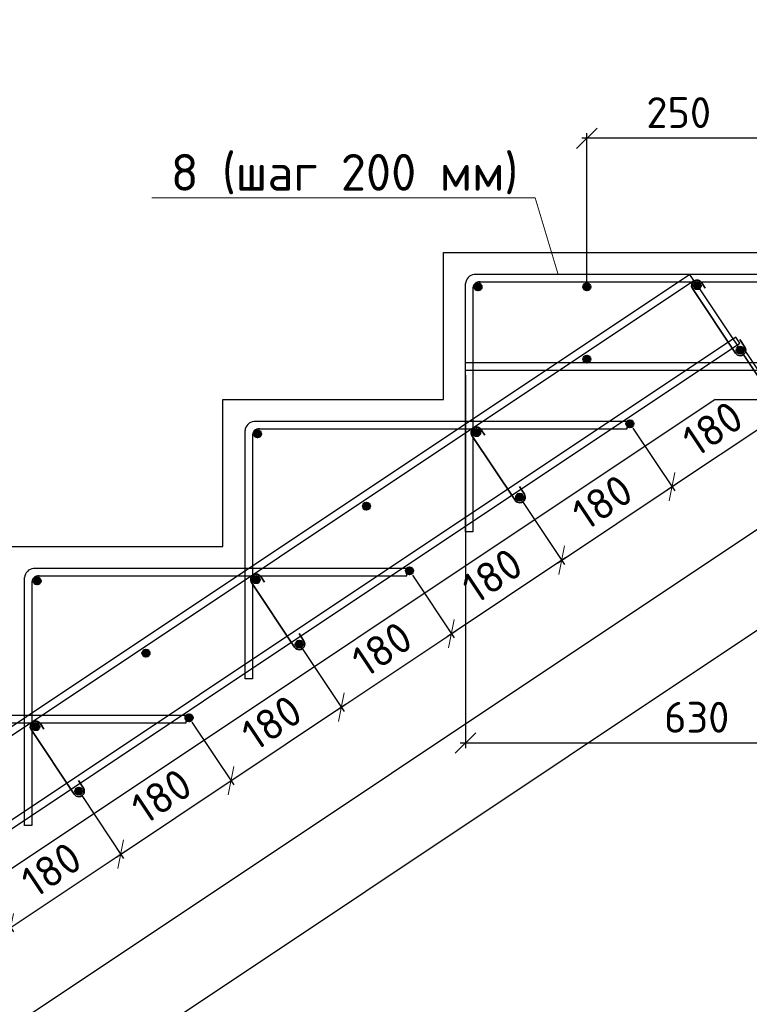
# Model space of a CAD drawing. Header units: millimetres. Extents: x 125896 to 2572636, y -120305 to 130347.
# Tile 113 of 256: x 337466 to 342431, y 96784 to 103482. Entities that reach past the tile are written whole.
import ezdxf

# ---------------------------------------------------------------- set-up
doc = ezdxf.new("R2010")
doc.units = ezdxf.units.MM
doc.linetypes.add('CENTER', pattern=[2, 1.25, -0.25, 0.25, -0.25])
for name, color, linetype, lineweight in [('Арматура', 152, 'Continuous', 40), ('ОСИ', 7, 'CENTER', 15), ('Основная 0.35', 200, 'Continuous', 35), ('Столовая Двери и окна', 7, 'Continuous', 15)]:
    doc.layers.add(name, color=color, linetype=linetype, lineweight=lineweight)
doc.layers.add('Столовая - обозначения', color=7, linetype='Continuous')
doc.styles.get("Standard").update_dxf_attribs({"font": 'isocpeur.ttf'})
doc.styles.add('ГОСТ', font='isocpeur.ttf')
doc.dimstyles.new('Осевые', dxfattribs={"dimscale": 0.7, "dimtxt": 450, "dimasz": 400, "dimexe": 100, "dimexo": 100, "dimgap": 100, "dimtad": 1, "dimdec": 0, "dimzin": 0, "dimdsep": 46, "dimtxsty": 'Standard', "dimblk": 'OBLIQUE', "dimcen": 9, "dimdle": 100, "dimazin": 0, "dimtm": 1e-09, "dimtfac": 1, "dimtdec": 0, "dimtofl": 0, "dimtmove": 0, "dimatfit": 3, "dimfxl": 1, "dimtolj": 1, "dimtzin": 0, "dimarcsym": 0})

# ---------------------------------------------------------------- blocks, each defined once
blk = doc.blocks.new('_OBLIQUE')
at = {"color": 0, "linetype": 'ByBlock'}
blk.add_line((-0.5, -0.5), (0.5, 0.5), dxfattribs=at)
blk = doc.blocks.new('*D138')
at = {"layer": 'Defpoints', "color": 0, "linetype": 'ByBlock', "lineweight": 20, "ltscale": 13, "transparency": 16777216}
for p in [(342366.5, 101281, -900), (342986.4, 100351.2), (320475.3, 86686.8, -900)]:
    blk.add_point(p, dxfattribs=at)
at = {"layer": 'ОСИ', "color": 0, "linetype": 'ByBlock', "lineweight": -2, "ltscale": 13, "transparency": 16777216}
for p, q in [((342385.9, 101251.9), (343005.8, 100322.1)), ((321066, 85737.6), (343015.5, 100370.6)), ((320494.7, 86657.7), (321114.6, 85727.9))]:
    blk.add_line(p, q, dxfattribs=at)
at = {"layer": 'ОСИ', "color": 0, "linetype": 'ByBlock', "lineweight": -2, "ltscale": 13, "transparency": 16777216, "xscale": 140, "yscale": 140, "zscale": 140}
for p, rotation in [((342986.4, 100351.2), 33.69006752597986), ((321095.2, 85757), 213.6900675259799)]:
    blk.add_blockref('_OBLIQUE', p, dxfattribs=dict(at, rotation=rotation))
at = {"layer": 'ОСИ', "color": 0, "linetype": 'ByBlock', "ltscale": 13, "transparency": 16777216, "insert": (331943.7, 93199.7), "char_height": 210, "attachment_point": 5, "rotation": 33.69007}
blk.add_mtext('\\A1;5262', dxfattribs=at)
blk = doc.blocks.new('*D139')
at = {"layer": 'Defpoints', "color": 0, "linetype": 'ByBlock', "lineweight": 20, "ltscale": 13, "transparency": 16777216}
for p in [(342054, 101707.7, -995.9), (343284.4, 99862.2), (319497.2, 86669.8, -995.9)]:
    blk.add_point(p, dxfattribs=at)
at = {"layer": 'ОСИ', "color": 0, "linetype": 'ByBlock', "lineweight": -2, "ltscale": 13, "transparency": 16777216}
for p, q in [((342073.5, 101678.5), (343303.8, 99833.1)), ((320698.4, 84804.9), (343313.5, 99881.6)), ((319516.6, 86640.6), (320746.9, 84795.2))]:
    blk.add_line(p, q, dxfattribs=at)
at = {"layer": 'ОСИ', "color": 0, "linetype": 'ByBlock', "lineweight": -2, "ltscale": 13, "transparency": 16777216, "xscale": 140, "yscale": 140, "zscale": 140}
for p, rotation in [((343284.4, 99862.2), 33.69006752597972), ((320727.5, 84824.3), 213.6900675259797)]:
    blk.add_blockref('_OBLIQUE', p, dxfattribs=dict(at, rotation=rotation))
at = {"layer": 'ОСИ', "color": 0, "linetype": 'ByBlock', "ltscale": 13, "transparency": 16777216, "insert": (331908.9, 92488.8), "char_height": 210, "attachment_point": 5, "rotation": 33.69007}
blk.add_mtext('\\A1;5422', dxfattribs=at)
blk = doc.blocks.new('*D162')
at = {"layer": 'Defpoints', "color": 0, "linetype": 'ByBlock', "lineweight": 20, "ltscale": 13, "transparency": 16777216}
for p in [(337868.7, 98233.4, 95.9), (338154.1, 97805.3), (337118.7, 97733.4, 95.9)]:
    blk.add_point(p, dxfattribs=at)
at = {"layer": 'ОСИ', "color": 0, "linetype": 'ByBlock', "lineweight": -2, "ltscale": 13, "transparency": 16777216}
for p, q in [((337888.1, 98204.3), (338173.5, 97776.2)), ((337374.9, 97285.9), (338183.2, 97824.8)), ((337138.1, 97704.3), (337423.5, 97276.2))]:
    blk.add_line(p, q, dxfattribs=at)
at = {"layer": 'ОСИ', "color": 0, "linetype": 'ByBlock', "lineweight": -2, "ltscale": 13, "transparency": 16777216, "xscale": 140, "yscale": 140, "zscale": 140}
for p, rotation in [((338154.1, 97805.3), 33.69006752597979), ((337404.1, 97305.3), 213.6900675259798)]:
    blk.add_blockref('_OBLIQUE', p, dxfattribs=dict(at, rotation=rotation))
at = {"layer": 'ОСИ', "color": 0, "linetype": 'ByBlock', "ltscale": 13, "transparency": 16777216, "insert": (337682, 97700.9), "char_height": 210, "attachment_point": 5, "rotation": 33.69007}
blk.add_mtext('\\A1;180', dxfattribs=at)
blk = doc.blocks.new('*D163')
at = {"layer": 'Defpoints', "color": 0, "linetype": 'ByBlock', "lineweight": 20, "ltscale": 13, "transparency": 16777216}
for p in [(338618.7, 98733.4, 95.9), (338904.1, 98305.3), (337868.7, 98233.4, 95.9)]:
    blk.add_point(p, dxfattribs=at)
at = {"layer": 'ОСИ', "color": 0, "linetype": 'ByBlock', "lineweight": -2, "ltscale": 13, "transparency": 16777216}
for p, q in [((338638.1, 98704.3), (338923.5, 98276.2)), ((338124.9, 97785.9), (338933.2, 98324.8)), ((337888.1, 98204.3), (338173.5, 97776.2))]:
    blk.add_line(p, q, dxfattribs=at)
at = {"layer": 'ОСИ', "color": 0, "linetype": 'ByBlock', "lineweight": -2, "ltscale": 13, "transparency": 16777216, "xscale": 140, "yscale": 140, "zscale": 140}
for p, rotation in [((338904.1, 98305.3), 33.69006752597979), ((338154.1, 97805.3), 213.6900675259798)]:
    blk.add_blockref('_OBLIQUE', p, dxfattribs=dict(at, rotation=rotation))
at = {"layer": 'ОСИ', "color": 0, "linetype": 'ByBlock', "ltscale": 13, "transparency": 16777216, "insert": (338432, 98200.9), "char_height": 210, "attachment_point": 5, "rotation": 33.69007}
blk.add_mtext('\\A1;180', dxfattribs=at)
blk = doc.blocks.new('*D164')
at = {"layer": 'Defpoints', "color": 0, "linetype": 'ByBlock', "lineweight": 20, "ltscale": 13, "transparency": 16777216}
for p in [(339368.7, 99233.4, 95.9), (339654.1, 98805.3), (338618.7, 98733.4, 95.9)]:
    blk.add_point(p, dxfattribs=at)
at = {"layer": 'ОСИ', "color": 0, "linetype": 'ByBlock', "lineweight": -2, "ltscale": 13, "transparency": 16777216}
for p, q in [((339388.1, 99204.3), (339673.5, 98776.2)), ((338874.9, 98285.9), (339683.2, 98824.8)), ((338638.1, 98704.3), (338923.5, 98276.2))]:
    blk.add_line(p, q, dxfattribs=at)
at = {"layer": 'ОСИ', "color": 0, "linetype": 'ByBlock', "lineweight": -2, "ltscale": 13, "transparency": 16777216, "xscale": 140, "yscale": 140, "zscale": 140}
for p, rotation in [((339654.1, 98805.3), 33.69006752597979), ((338904.1, 98305.3), 213.6900675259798)]:
    blk.add_blockref('_OBLIQUE', p, dxfattribs=dict(at, rotation=rotation))
at = {"layer": 'ОСИ', "color": 0, "linetype": 'ByBlock', "ltscale": 13, "transparency": 16777216, "insert": (339182, 98700.9), "char_height": 210, "attachment_point": 5, "rotation": 33.69007}
blk.add_mtext('\\A1;180', dxfattribs=at)
blk = doc.blocks.new('*D165')
at = {"layer": 'Defpoints', "color": 0, "linetype": 'ByBlock', "lineweight": 20, "ltscale": 13, "transparency": 16777216}
for p in [(340118.7, 99733.4, 95.9), (340404.1, 99305.3), (339368.7, 99233.4, 95.9)]:
    blk.add_point(p, dxfattribs=at)
at = {"layer": 'ОСИ', "color": 0, "linetype": 'ByBlock', "lineweight": -2, "ltscale": 13, "transparency": 16777216}
for p, q in [((340138.1, 99704.3), (340423.5, 99276.2)), ((339624.9, 98785.9), (340433.2, 99324.8)), ((339388.1, 99204.3), (339673.5, 98776.2))]:
    blk.add_line(p, q, dxfattribs=at)
at = {"layer": 'ОСИ', "color": 0, "linetype": 'ByBlock', "lineweight": -2, "ltscale": 13, "transparency": 16777216, "xscale": 140, "yscale": 140, "zscale": 140}
for p, rotation in [((340404.1, 99305.3), 33.69006752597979), ((339654.1, 98805.3), 213.6900675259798)]:
    blk.add_blockref('_OBLIQUE', p, dxfattribs=dict(at, rotation=rotation))
at = {"layer": 'ОСИ', "color": 0, "linetype": 'ByBlock', "ltscale": 13, "transparency": 16777216, "insert": (339932, 99200.9), "char_height": 210, "attachment_point": 5, "rotation": 33.69007}
blk.add_mtext('\\A1;180', dxfattribs=at)
blk = doc.blocks.new('*D166')
at = {"layer": 'Defpoints', "color": 0, "linetype": 'ByBlock', "lineweight": 20, "ltscale": 13, "transparency": 16777216}
for p in [(340868.7, 100233.4, 95.9), (341154.1, 99805.3), (340118.7, 99733.4, 95.9)]:
    blk.add_point(p, dxfattribs=at)
at = {"layer": 'ОСИ', "color": 0, "linetype": 'ByBlock', "lineweight": -2, "ltscale": 13, "transparency": 16777216}
for p, q in [((340888.1, 100204.3), (341173.5, 99776.2)), ((340374.9, 99285.9), (341183.2, 99824.8)), ((340138.1, 99704.3), (340423.5, 99276.2))]:
    blk.add_line(p, q, dxfattribs=at)
at = {"layer": 'ОСИ', "color": 0, "linetype": 'ByBlock', "lineweight": -2, "ltscale": 13, "transparency": 16777216, "xscale": 140, "yscale": 140, "zscale": 140}
for p, rotation in [((341154.1, 99805.3), 33.69006752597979), ((340404.1, 99305.3), 213.6900675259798)]:
    blk.add_blockref('_OBLIQUE', p, dxfattribs=dict(at, rotation=rotation))
at = {"layer": 'ОСИ', "color": 0, "linetype": 'ByBlock', "ltscale": 13, "transparency": 16777216, "insert": (340682, 99700.9), "char_height": 210, "attachment_point": 5, "rotation": 33.69007}
blk.add_mtext('\\A1;180', dxfattribs=at)
blk = doc.blocks.new('*D167')
at = {"layer": 'Defpoints', "color": 0, "linetype": 'ByBlock', "lineweight": 20, "ltscale": 13, "transparency": 16777216}
for p in [(341618.7, 100733.4, 95.9), (341904.1, 100305.3), (340868.7, 100233.4, 95.9)]:
    blk.add_point(p, dxfattribs=at)
at = {"layer": 'ОСИ', "color": 0, "linetype": 'ByBlock', "lineweight": -2, "ltscale": 13, "transparency": 16777216}
for p, q in [((341638.1, 100704.3), (341923.5, 100276.2)), ((341124.9, 99785.9), (341933.2, 100324.8)), ((340888.1, 100204.3), (341173.5, 99776.2))]:
    blk.add_line(p, q, dxfattribs=at)
at = {"layer": 'ОСИ', "color": 0, "linetype": 'ByBlock', "lineweight": -2, "ltscale": 13, "transparency": 16777216, "xscale": 140, "yscale": 140, "zscale": 140}
for p, rotation in [((341904.1, 100305.3), 33.69006752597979), ((341154.1, 99805.3), 213.6900675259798)]:
    blk.add_blockref('_OBLIQUE', p, dxfattribs=dict(at, rotation=rotation))
at = {"layer": 'ОСИ', "color": 0, "linetype": 'ByBlock', "ltscale": 13, "transparency": 16777216, "insert": (341432, 100200.9), "char_height": 210, "attachment_point": 5, "rotation": 33.69007}
blk.add_mtext('\\A1;180', dxfattribs=at)
blk = doc.blocks.new('*D168')
at = {"layer": 'Defpoints', "color": 0, "linetype": 'ByBlock', "lineweight": 20, "ltscale": 13, "transparency": 16777216}
for p in [(342368.7, 101233.4, 95.9), (342654.1, 100805.3), (341618.7, 100733.4, 95.9)]:
    blk.add_point(p, dxfattribs=at)
at = {"layer": 'ОСИ', "color": 0, "linetype": 'ByBlock', "lineweight": -2, "ltscale": 13, "transparency": 16777216}
for p, q in [((342388.1, 101204.3), (342673.5, 100776.2)), ((341874.9, 100285.9), (342683.2, 100824.8)), ((341638.1, 100704.3), (341923.5, 100276.2))]:
    blk.add_line(p, q, dxfattribs=at)
at = {"layer": 'ОСИ', "color": 0, "linetype": 'ByBlock', "lineweight": -2, "ltscale": 13, "transparency": 16777216, "xscale": 140, "yscale": 140, "zscale": 140}
for p, rotation in [((342654.1, 100805.3), 33.69006752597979), ((341904.1, 100305.3), 213.6900675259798)]:
    blk.add_blockref('_OBLIQUE', p, dxfattribs=dict(at, rotation=rotation))
at = {"layer": 'ОСИ', "color": 0, "linetype": 'ByBlock', "ltscale": 13, "transparency": 16777216, "insert": (342182, 100700.9), "char_height": 210, "attachment_point": 5, "rotation": 33.69007}
blk.add_mtext('\\A1;180', dxfattribs=at)
blk = doc.blocks.new('*D233')
at = {"layer": 'Defpoints', "color": 0, "linetype": 'ByBlock', "lineweight": 20, "ltscale": 13, "transparency": 16777216}
for p in [(341325.6, 102675.2), (341325.6, 101664.2), (342575.6, 101673)]:
    blk.add_point(p, dxfattribs=at)
at = {"layer": 'ОСИ', "color": 0, "linetype": 'ByBlock', "lineweight": -2, "ltscale": 13, "transparency": 16777216}
for p, q in [((341325.6, 101699.2), (341325.6, 102710.2)), ((342575.6, 101708), (342575.6, 102710.2)), ((342610.6, 102675.2), (341290.6, 102675.2))]:
    blk.add_line(p, q, dxfattribs=at)
at = {"layer": 'ОСИ', "color": 0, "linetype": 'ByBlock', "lineweight": -2, "ltscale": 13, "transparency": 16777216, "xscale": 140, "yscale": 140, "zscale": 140, "rotation": 180}
blk.add_blockref('_OBLIQUE', (341325.6, 102675.2), dxfattribs=at)
at = {"layer": 'ОСИ', "color": 0, "linetype": 'ByBlock', "lineweight": -2, "ltscale": 13, "transparency": 16777216, "xscale": 140, "yscale": 140, "zscale": 140}
blk.add_blockref('_OBLIQUE', (342575.6, 102675.2), dxfattribs=at)
at = {"layer": 'ОСИ', "color": 0, "linetype": 'ByBlock', "ltscale": 13, "transparency": 16777216, "insert": (341950.6, 102850.2), "char_height": 210, "attachment_point": 5}
blk.add_mtext('\\A1;250', dxfattribs=at)
blk = doc.blocks.new('*D234')
at = {"layer": 'Defpoints', "color": 0, "linetype": 'ByBlock', "lineweight": 20, "ltscale": 13, "transparency": 16777216}
for p in [(340499.5, 101098), (343647, 101098), (343647, 98561.7)]:
    blk.add_point(p, dxfattribs=at)
at = {"layer": 'ОСИ', "color": 0, "linetype": 'ByBlock', "lineweight": -2, "ltscale": 13, "transparency": 16777216}
for p, q in [((340499.5, 101063), (340499.5, 98526.7)), ((343647, 101063), (343647, 98526.7)), ((340464.5, 98561.7), (343682, 98561.7))]:
    blk.add_line(p, q, dxfattribs=at)
at = {"layer": 'ОСИ', "color": 0, "linetype": 'ByBlock', "lineweight": -2, "ltscale": 13, "transparency": 16777216, "xscale": 140, "yscale": 140, "zscale": 140, "rotation": 180}
blk.add_blockref('_OBLIQUE', (340499.5, 98561.7), dxfattribs=at)
at = {"layer": 'ОСИ', "color": 0, "linetype": 'ByBlock', "lineweight": -2, "ltscale": 13, "transparency": 16777216, "xscale": 140, "yscale": 140, "zscale": 140}
blk.add_blockref('_OBLIQUE', (343647, 98561.7), dxfattribs=at)
at = {"layer": 'ОСИ', "color": 0, "linetype": 'ByBlock', "ltscale": 13, "transparency": 16777216, "insert": (342073.2, 98736.7), "char_height": 210, "attachment_point": 5}
blk.add_mtext('\\A1;630', dxfattribs=at)

msp = doc.modelspace()

# ---------------------------------------------------------------- hatches: boundary and pattern name
at = {"layer": 'Арматура'}
h = msp.add_hatch(color=256, dxfattribs=at)
edge = h.paths.add_edge_path()
edge.add_arc((340584.5, 101664.2), 25, 0, 360)
h = msp.add_hatch(color=256, dxfattribs=at)
edge = h.paths.add_edge_path()
edge.add_arc((341325.6, 101664.2), 25, 0, 360)
h = msp.add_hatch(color=256, dxfattribs=at)
edge = h.paths.add_edge_path()
edge.add_arc((342075.6, 101673), 25, 0, 360)
h = msp.add_hatch(color=256, dxfattribs=at)
edge = h.paths.add_edge_path()
edge.add_arc((342368.7, 101233.4), 25, 0, 360)
h = msp.add_hatch(color=256, dxfattribs=at)
edge = h.paths.add_edge_path()
edge.add_arc((341325.6, 101173), 25, 0, 360)
h = msp.add_hatch(color=256, dxfattribs=at)
edge = h.paths.add_edge_path()
edge.add_arc((341618.7, 100733.4), 25, 0, 360)
h = msp.add_hatch(color=256, dxfattribs=at)
edge = h.paths.add_edge_path()
edge.add_arc((339084.5, 100664.2), 25, 0, 360)
h = msp.add_hatch(color=256, dxfattribs=at)
edge = h.paths.add_edge_path()
edge.add_arc((340575.6, 100673), 25, 0, 360)
h = msp.add_hatch(color=256, dxfattribs=at)
edge = h.paths.add_edge_path()
edge.add_arc((340868.7, 100233.4), 25, 0, 360)
h = msp.add_hatch(color=256, dxfattribs=at)
edge = h.paths.add_edge_path()
edge.add_arc((339825.6, 100173), 25, 0, 360)
h = msp.add_hatch(color=256, dxfattribs=at)
edge = h.paths.add_edge_path()
edge.add_arc((340118.7, 99733.4), 25, 0, 360)
h = msp.add_hatch(color=256, dxfattribs=at)
edge = h.paths.add_edge_path()
edge.add_arc((337584.5, 99664.2), 25, 0, 360)
h = msp.add_hatch(color=256, dxfattribs=at)
edge = h.paths.add_edge_path()
edge.add_arc((339075.6, 99673), 25, 0, 360)
h = msp.add_hatch(color=256, dxfattribs=at)
edge = h.paths.add_edge_path()
edge.add_arc((339368.7, 99233.4), 25, 0, 360)
h = msp.add_hatch(color=256, dxfattribs=at)
edge = h.paths.add_edge_path()
edge.add_arc((338325.6, 99173), 25, 0, 360)
h = msp.add_hatch(color=256, dxfattribs=at)
edge = h.paths.add_edge_path()
edge.add_arc((338618.7, 98733.4), 25, 0, 360)
h = msp.add_hatch(color=256, dxfattribs=at)
edge = h.paths.add_edge_path()
edge.add_arc((337575.6, 98673), 25, 0, 360)
h = msp.add_hatch(color=256, dxfattribs=at)
edge = h.paths.add_edge_path()
edge.add_arc((337868.7, 98233.4), 25, 0, 360)

# ---------------------------------------------------------------- linework, layer by layer
for centre in [(340584.5, 101664.2), (341325.6, 101664.2), (342075.6, 101673), (342368.7, 101233.4, 95.9), (341325.6, 101173), (341618.7, 100733.4, 95.9), (339084.5, 100664.2), (340575.6, 100673), (340868.7, 100233.4, 95.9), (339825.6, 100173), (340118.7, 99733.4, 95.9), (337584.5, 99664.2), (339075.6, 99673), (339368.7, 99233.4, 95.9), (338325.6, 99173), (338618.7, 98733.4, 95.9), (337575.6, 98673), (337868.7, 98233.4, 95.9)]:
    msp.add_circle(centre, 25, dxfattribs=at)
at = {"layer": 'Основная 0.35'}
for p, q in [((342107.3, 101693.1), (342131.1, 101655.6)), ((342337, 101213.3, 95.9), (342044, 101652.9)), ((342400.4, 101253.5, 95.9), (342367, 101306, 95.9)), ((340607.3, 100693.1), (340631.1, 100655.6)), ((340837, 100213.3, 95.9), (340544, 100652.9)), ((340900.4, 100253.5, 95.9), (340867, 100306, 95.9)), ((339107.3, 99693.1), (339131.1, 99655.6)), ((339337, 99213.3, 95.9), (339044, 99652.9)), ((339400.4, 99253.5, 95.9), (339367, 99306, 95.9)), ((337607.3, 98693.1), (337631.1, 98655.6)), ((337837, 98213.3, 95.9), (337544, 98652.9)), ((337900.4, 98253.5, 95.9), (337867, 98306, 95.9))]:
    msp.add_line(p, q, dxfattribs=at)
for centre, start, end in [((342075.6, 101673), 32.40892, 212.40892), ((342368.7, 101233.4, 95.9), 212.40892, 32.40892), ((340575.6, 100673), 32.40892, 212.40892), ((340868.7, 100233.4, 95.9), 212.40892, 32.40892), ((339075.6, 99673), 32.40892, 212.40892), ((339368.7, 99233.4, 95.9), 212.40892, 32.40892), ((337575.6, 98673), 32.40892, 212.40892), ((337868.7, 98233.4, 95.9), 212.40892, 32.40892)]:
    msp.add_arc(centre, 37.5, start, end, dxfattribs=at)
at = {"layer": 'Столовая Двери и окна', "color": 18, "lineweight": 20, "true_color": 0x000000}
for p in [(338366.6, 102270.4), (341130.8, 101749.2)]:
    msp.add_line(p, (340974.2, 102270.4), dxfattribs=at)
at = {"layer": 'Столовая Двери и окна', "color": 18, "lineweight": 30, "true_color": 0x000000}
for q in [(320599.5, 86499.2, -900), (343849.5, 100899.2)]:
    msp.add_line((342199.5, 100899.2, -1170), q, dxfattribs=at)
msp.add_lwpolyline([(332849.5, 96899.2), (334349.5, 96899.2), (334349.5, 97899.2), (335849.5, 97899.2), (335849.5, 98899.2), (337349.5, 98899.2), (337349.5, 99899.2), (338849.5, 99899.2), (338849.5, 100899.2), (340349.5, 100899.2), (340349.5, 101899.2), (341849.5, 101899.2), (341849.5, 101899.2), (343849.5, 101899.2)], dxfattribs=at)
at = {"layer": 'Столовая Двери и окна', "color": 146, "lineweight": 30, "true_color": 0x105689}
for points, elevation in [([(342054, 101707.7), (342026.3, 101749.3), (319469.5, 86711.4), (319497.2, 86669.8)], -995.9), ([(342366.5, 101281), (342338.8, 101322.6), (320447.6, 86728.4), (320475.3, 86686.8)], -900)]:
    msp.add_lwpolyline(points, close=True, dxfattribs=dict(at, elevation=elevation))
for points in [[(340593.9, 101699.2), (343649.5, 101699.2), (343649.5, 101749.2), (340559.5, 101749.2), (340559.5, 101749.2), (340559.5, 101749.2)], [(340549.5, 101657.2), (340549.5, 99999.2), (340499.5, 99999.2), (340499.5, 101686.8)], [(340499.5, 101098), (343647, 101098), (343647, 101148), (340499.5, 101148)], [(339093.9, 100699.2), (341599.5, 100699.2), (341599.5, 100749.2), (339059.5, 100749.2), (339059.5, 100749.2), (339059.5, 100749.2)], [(339049.5, 100657.2), (339049.5, 98999.2), (338999.5, 98999.2), (338999.5, 100686.8)], [(337593.9, 99699.2), (340099.5, 99699.2), (340099.5, 99749.2), (337559.5, 99749.2), (337559.5, 99749.2), (337559.5, 99749.2)], [(337549.5, 99657.2), (337549.5, 97999.2), (337499.5, 97999.2), (337499.5, 99686.8)], [(336093.9, 98699.2), (338599.5, 98699.2), (338599.5, 98749.2), (336059.5, 98749.2), (336059.5, 98749.2), (336059.5, 98749.2)]]:
    msp.add_lwpolyline(points, dxfattribs=at)
for centre, radius, start, end in [((340568, 101680.9), 68.8, 97.03929, 175.07833), ((340595.6, 101653), 46.3, 86.19482, 184.74031), ((339068, 100680.9), 68.8, 97.03929, 175.07833), ((339095.6, 100653), 46.3, 86.19482, 184.74031), ((337568, 99680.9), 68.8, 97.03929, 175.07833), ((337595.6, 99653), 46.3, 86.19482, 184.74031)]:
    msp.add_arc(centre, radius, start, end, dxfattribs=at)

# ---------------------------------------------------------------- texts
at = {"insert": (226281.3, 113282.4), "char_height": 250, "attachment_point": 1, "style": 'ГОСТ'}
msp.add_mtext_dynamic_manual_height_columns('\\A1;\\pi9384.38;{\\H1.5152x;\\P\\pi1250;Общие указания\\P\\pi250;}1.^IРабочая документация разработана в соответствии с заданием на проектирование, требованиями действующих технических регламентов, стандартов, сводов правил и других документов, содержащих установленные требования.\\P2.^IРабочая документация выполнена в соответствии со следующими нормативными и техническими документами:\\P-^IСП 20.13330.2016 "Нагрузки и Воздействия";\\P-^IСП 63.13330.2012 "Бетонные и железобетонные конструкции. Основные положения";\\P-^IСП 22.13330.2016 "Основания зданий и сооружений";\\P-^IСП 45.13330.2012 "Земляные сооружения, основания и фундаменты".\\P3.   За относительную отметку 0,000 принята отметка чистого пола первого этажа.\\P4.^IПеречень видов работ, для которых необходимо составлять акты освидетельствования скрытых работ:\\P-^Iармирование конструкций;\\P-^Iосвидетельствование опалубки перед бетонированием;\\P-^Iвыполнение сварочных работ;\\P-^Iотбор контрольных проб бетона;\\P-^Iсоответствие законченных железобетонных конструкций проекту с отображением качества работ;\\P-^Iустройство монолитных конструкций, выполняемых в зимнее время;  \\P\\pi0;  -    устройство гидроизоляции;\\P\\pi250;-^Iуплотнение грунтов и обратную засыпку.\\PЗапрещается выполнение последующих работ при отсутствии актов освидетельствования предшествующих скрытых работ во всех случаях.\\P\\pi0;        5. Проект рассчитан на производство работ в период положительных температур. В случае выполнения работ при отрицательных температурах необходимо выполнять требования СНиП часть 3 по производству работ и ППР.\\P        6. При минимальной температуре воздуха до минус 15°С допускается: выдерживание бетона в конструкции методом термоса, при предварительном разогреве бетонной смеси, форсированный электроразогрев бетона в конструкции с повторным уплотнением.\\P\\pi250;При минимальной температуре воздуха до минус 25°С допускается: обогрев бетона в греющей опалубке с помощью низкотемпературных электронагревателей, электродный сквозной прогрев бетона, электрообогрев с помощью греющего провода.\\P\\pi0;7. При отрицательной температуре воздуха уплотнение грунта обратной засыпки в траншеях должно \\Pосуществляться до достижения коэффициента уплотнения 0,98. \\PВремя уплотнения грунта в зависимости от температуры воздуха: \\P\\pi250;-^Iпри t{\\H0.7x;\\So^ ;}-5, 90-120 минут; при t{\\H0.7x;\\So^ ;\\H1.42857x;-10, 60-90 минут; }при t{\\H0.7x;\\So^ ;\\H1.42857x;-20, 40-60 минут; }при t{\\H0.7x;\\So^ ;\\H1.42857x;-30, 20-30 минут;\\P\\pi0;Работы по выполнению насыпей и обратных засыпок при отрицательных температурах должны производить с учетом следующих требований:\\P\\pi250;-^Iподготовку поверхности (основания) насыпи и обратных засыпок следует выполнять с полным удалением снега, льда, промерзшего слоя слабого и пучинистого грунта на всю его глубину;\\P-^Iотсыпку в насыпь и обратные засыпки грунтов необходимо производить при их природной влажности и в талом состоянии с содержанием комьев мерзлого грунта, не превышающим требований, приведенных в приложении М СП 45.13330.2017. Свод правил. Земляные сооружения, основания и фундаменты., и, как правило, на не промерзшие ранее отсыпанные и уплотненные слои. В отдельных случаях при согласовании с автором проекта допускается грунты отсыпать на непучинистые грунты, промерзшие на глубину не более 15 см;\\P-^Iпри пониженной влажности отсыпанных грунтов для их уплотнения следует применять более тяжелое грунтоуплотняющее оборудование; \\P-^Iработы по отсыпке и уплотнению каждого слоя должны выполнять в течение одной рабочей смены; - при выполнении насыпей из глинистых грунтов при обильном снеговыпадении все работы должны быть прекращены; - перерывы в работах по выполнению насыпей и обратных засыпок допускаются только при условиях, что за время перерыва глубина промерзания ранее уплотненных пучинистых грунтов не превысит 15 см или на время перерыва ранее уплотненные грунты утепляются специальными средствами (например, маловлажным рыхлым грунтом, который в последующем удаляется); - все работы по отсыпке грунтов и их уплотнению выполняют с повышенной интенсивностью.}', width=20474.372, gutter_width=5800, heights=[24436.9], dxfattribs=at)
at = {"layer": 'Столовая - обозначения', "lineweight": 25}
msp.add_text('8 (шаг 200 мм)', height=250, dxfattribs=at).set_placement((338494.8, 102318.8))

# ---------------------------------------------------------------- dimensions: what is measured, and where the dimension line sits
at = {"layer": 'ОСИ', "linetype": 'ByBlock', "ltscale": 13}
for base, p1, p2, picture, middle in [((341325.6, 102675.2), (342575.6, 101673), (341325.6, 101664.2), '*D233', (341950.6, 102850.2)), ((343647.0097, 98561.7351), (340499.4519, 101098.0353), (343647.0097, 101098.0353), '*D234', (342073.2308, 98736.7351))]:
    dim = msp.add_linear_dim(base=base, p1=p1, p2=p2, dimstyle='Осевые', override={"dimtxt": 300, "dimasz": 200, "dimexe": 50, "dimexo": 50, "dimlfac": 0.2, "dimdle": 50, "dimtmove": 1}, dxfattribs=at)
    dim.commit()
    dim.dimension.update_dxf_attribs({"geometry": picture, "text_midpoint": middle})
for p1, p2, distance, picture, middle in [((319497.2, 86669.8, -995.9), (342054, 101707.7, -995.9), -2218, '*D139', (331908.9, 92488.8)), ((320475.3, 86686.8, -900), (342366.5, 101281, -900), -1117.5, '*D138', (331943.7, 93199.7)), ((341618.7, 100733.4, 95.9), (342368.7, 101233.4, 95.9), -514.5, '*D168', (342182, 100700.9)), ((340868.7, 100233.4, 95.9), (341618.7, 100733.4, 95.9), -514.5, '*D167', (341432, 100200.9)), ((340118.7, 99733.4, 95.9), (340868.7, 100233.4, 95.9), -514.5, '*D166', (340682, 99700.9)), ((339368.7, 99233.4, 95.9), (340118.7, 99733.4, 95.9), -514.5, '*D165', (339932, 99200.9)), ((338618.7, 98733.4, 95.9), (339368.7, 99233.4, 95.9), -514.5, '*D164', (339182, 98700.9)), ((337868.7, 98233.4, 95.9), (338618.7, 98733.4, 95.9), -514.5, '*D163', (338432, 98200.9)), ((337118.7, 97733.4, 95.9), (337868.7, 98233.4, 95.9), -514.5, '*D162', (337682, 97700.9))]:
    dim = msp.add_aligned_dim(p1=p1, p2=p2, distance=distance, dimstyle='Осевые', override={"dimtxt": 300, "dimasz": 200, "dimexe": 50, "dimexo": 50, "dimlfac": 0.2, "dimdle": 50, "dimtmove": 1}, dxfattribs=at)
    dim.commit()
    dim.dimension.update_dxf_attribs({"geometry": picture, "text_midpoint": middle})

doc.saveas('drawing.dxf')
